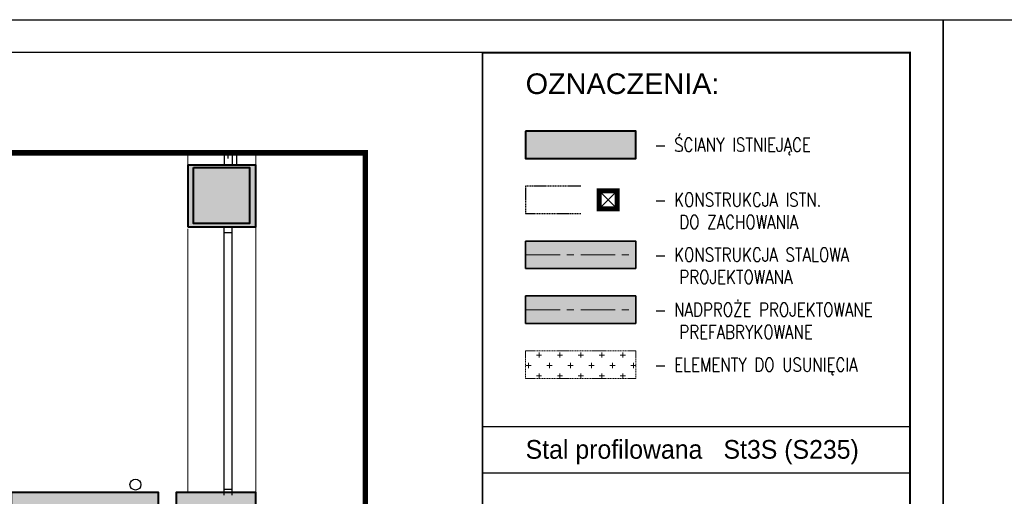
# Model space of a CAD drawing. Extents: x 678233 to 771511, y -128679 to -91169.
# Tile 6 of 62: x 758985 to 759880, y -103335 to -102902. Entities that reach past the tile are written whole.
import ezdxf
from ezdxf.enums import TextEntityAlignment as Align

# ---------------------------------------------------------------- set-up
doc = ezdxf.new("R2010")
doc.units = 0
doc.linetypes.add('CENTER', pattern=[2, 1.25, -0.25, 0.25, -0.25])
doc.linetypes.add('DASHED', pattern=[0.75, 0.5, -0.25])
for name, color, linetype in [('K-belki stalowe hach', 204, 'CONTINUOUS'), ('K-hatch', 8, 'CONTINUOUS'), ('K-opisy3', 30, 'CONTINUOUS'), ('K-przerywana', 8, 'DASHED'), ('K-ramka', 1, 'CONTINUOUS'), ('K-słupy', 6, 'CONTINUOUS'), ('K-tabelka', 1, 'CONTINUOUS'), ('ramka', 2, 'CONTINUOUS')]:
    doc.layers.add(name, color=color, linetype=linetype)
for name, color, linetype, lineweight in [('K-opisy', 2, 'CONTINUOUS', 18), ('K-osie', 1, 'CENTER', 5), ('K-stal wzmocnienia', 200, 'CONTINUOUS', 35), ('K-widok', 7, 'CONTINUOUS', 20), ('K-wyburzenia', 22, 'DASHED', 20), ('K-wyburzenia_hach', 32, 'CONTINUOUS', 9), ('K-ściany istniejące', 12, 'CONTINUOUS', 40)]:
    doc.layers.add(name, color=color, linetype=linetype, lineweight=lineweight)
doc.styles.add('A-arial', font='arial.ttf')
doc.styles.add('ARIELCE', font='arial.ttf', dxfattribs={"width": 0.9})
doc.styles.add('ROMANS', font='romans.shx', dxfattribs={"width": 0.6})

msp = doc.modelspace()

# ---------------------------------------------------------------- hatches: boundary and pattern name
at = {"layer": 'K-belki stalowe hach', "linetype": 'ByBlock', "ltscale": 25}
h = msp.add_hatch(color=256, dxfattribs=at)
h.dxf.hatch_style = 1
h.paths.add_polyline_path([(759545.06, -103127.79), (759545.06, -103102.79), (759445.06, -103102.79), (759445.06, -103127.79)])
h = msp.add_hatch(color=85, dxfattribs=at)
h.dxf.hatch_style = 1
h.paths.add_polyline_path([(759545.06, -103177.79), (759545.06, -103152.79), (759445.06, -103152.79), (759445.06, -103177.79)])
at = {"layer": 'K-hatch', "ltscale": 100}
msp.add_hatch(color=254, dxfattribs=at).paths.add_polyline_path([(759545.06, -103027.79), (759545.06, -103002.79), (759445.06, -103002.79), (759445.06, -103027.79)])
h = msp.add_hatch(color=254, dxfattribs=at)
h.paths.add_polyline_path([(759200.08, -103033.97), (759138.14, -103033.97), (759138.14, -103089.97), (759200.08, -103089.97)])
h.paths.add_polyline_path([(759200.08, -103331.56), (759138.14, -103331.56), (759127.57, -103331.56), (759127.57, -103357.56), (759111.57, -103357.56), (759111.57, -103331.56), (758977.57, -103331.56), (758977.57, -103361.56), (758981.32, -103361.56), (758981.32, -103395.56), (759083.32, -103395.56), (759083.32, -103397.56), (759148.32, -103397.56), (759148.32, -103631.56), (759138.32, -103631.56), (759138.32, -103665.06), (759138.32, -103690.06), (759148.32, -103690.06), (759200.08, -103690.06), (759200.08, -103633.87), (759177.17, -103633.87), (759177.17, -103389.92), (759200.08, -103389.92)], flags=17)
h.paths.add_polyline_path([(758736.82, -103361.56), (758740.57, -103361.56), (758740.57, -103331.56), (758420.57, -103331.56), (758420.57, -103361.56), (758424.32, -103361.56), (758424.32, -103384.06), (758544.82, -103384.06), (758544.82, -103395.56), (758736.82, -103395.56)], flags=17)
h.paths.add_polyline_path([(758179.82, -103361.56), (758183.57, -103361.56), (758183.57, -103331.56), (757934.57, -103331.56), (757934.57, -104000.06), (759299.38, -104000.06), (759299.38, -103938.07), (759179.29, -103938.07), (759179.29, -103790.06), (759148.32, -103790.06), (759148.32, -103827.06), (759163.32, -103827.06), (759163.32, -103932.56), (759137.32, -103932.56), (759137.32, -103942.06), (758544.82, -103942.06), (758544.82, -103965.06), (757980.32, -103965.06), (757980.32, -103951.56), (757963.32, -103951.56), (757963.32, -103669.06), (757978.32, -103669.06), (757978.32, -103650.06), (757990.32, -103650.06), (757990.32, -103384.06), (758179.82, -103384.06)])
at = {"layer": 'K-wyburzenia_hach', "ltscale": 10, "transparency": 33554687}
h = msp.add_hatch(dxfattribs=at)
h.set_pattern_fill('CROSS', color=256, scale=1.5, angle=-90, style=0)
h.set_pattern_definition([(270, (693963.31, -118996.571), (9.525, -9.525), [4.7625, -14.2875]), (0, (693960.928, -118998.953), (9.525, 9.525), [4.7625, -14.2875])])
h.paths.add_polyline_path([(759545.06, -103227.79), (759545.06, -103202.79), (759445.06, -103202.79), (759445.06, -103227.79)])

# ---------------------------------------------------------------- linework, layer by layer
at = {"layer": 'K-hatch'}
for points in [[(759171.23, -103022.59), (759171.23, -103033.97)], [(759174.62, -103022.59), (759174.62, -103027.61)], [(759178.44, -103022.59), (759178.44, -103033.97)], [(759182.26, -103022.59), (759182.26, -103033.97)], [(759171.23, -103333.92), (759171.23, -103089.97)], [(759178.44, -103333.92), (759178.44, -103089.97)], [(759171.23, -103095.06), (759178.44, -103095.06)], [(759171.23, -103331.3), (759171.23, -103143.06)], [(759178.44, -103333.92), (759178.44, -103143.06)], [(759171.23, -103328.41), (759178.44, -103328.41)]]:
    msp.add_lwpolyline(points, dxfattribs=at)
msp.add_circle((759090.62, -103324.29), 5, dxfattribs=at)
at = {"layer": 'K-osie', "ltscale": 25, "elevation": -49777.13}
for points in [[(759445.06, -103115.29), (759545.06, -103115.29)], [(759445.06, -103165.29), (759545.06, -103165.29)]]:
    msp.add_lwpolyline(points, dxfattribs=at)
at = {"layer": 'K-przerywana', "ltscale": 5, "const_width": 5}
msp.add_lwpolyline([(759299.38, -103022.59), (759299.38, -104059.23), (757839.23, -104059.23), (757839.23, -103022.59)], close=True, dxfattribs=at)
at = {"layer": 'K-przerywana', "color": 150, "ltscale": 2, "elevation": -49777.13}
for points in [[(759445.06, -103052.79), (759445.06, -103077.79), (759495.06, -103077.79)], [(759495.06, -103052.79), (759445.06, -103052.79)]]:
    msp.add_lwpolyline(points, dxfattribs=at)
at = {"layer": 'K-ramka'}
msp.add_lwpolyline([(757724.31, -102901.51), (759824.31, -102901.51), (759824.31, -104386.51), (757724.31, -104386.51)], close=True, dxfattribs=at)
at = {"layer": 'K-ramka', "color": 3}
msp.add_lwpolyline([(757794.31, -104356.51), (759794.31, -104356.51), (759794.31, -102931.51), (757794.31, -102931.51)], close=True, dxfattribs=at)
at = {"layer": 'K-ramka', "color": 3, "const_width": 1.63}
msp.add_lwpolyline([(759794.31, -102931.51), (759405.87, -102931.51), (759405.87, -104356.51), (759794.31, -104356.51)], close=True, dxfattribs=at)
at = {"layer": 'K-stal wzmocnienia', "color": 2, "elevation": -49777.13}
for points in [[(759445.06, -103102.79), (759445.06, -103127.79), (759545.06, -103127.79), (759545.06, -103102.79), (759445.06, -103102.79)], [(759445.06, -103152.79), (759445.06, -103177.79), (759545.06, -103177.79), (759545.06, -103152.79), (759445.06, -103152.79)]]:
    msp.add_lwpolyline(points, dxfattribs=at)
at = {"layer": 'K-słupy', "color": 160, "ltscale": 2, "const_width": 4.5, "elevation": -49777.13}
msp.add_lwpolyline([(759511.83, -103057.06), (759528.33, -103057.06), (759528.33, -103073.56), (759511.83, -103073.56)], close=True, dxfattribs=at)
at = {"layer": 'K-słupy', "color": 160, "ltscale": 2, "elevation": -49777.13}
for points in [[(759511.83, -103057.06), (759528.33, -103073.56)], [(759511.83, -103073.56), (759528.33, -103057.06)]]:
    msp.add_lwpolyline(points, dxfattribs=at)
at = {"layer": 'K-tabelka', "elevation": -49777.13}
msp.add_lwpolyline([(759405.87, -103271.54), (759794.31, -103271.54), (759794.31, -102931.51), (759405.87, -102931.51)], close=True, dxfattribs=at)
at = {"layer": 'K-tabelka'}
msp.add_lwpolyline([(759405.87, -103271.54), (759794.31, -103271.54), (759794.31, -103313.81), (759405.87, -103313.81)], close=True, dxfattribs=at)
at = {"layer": 'K-widok'}
for points in [[(759138.14, -103034.21), (759138.14, -103022.59)], [(759200.08, -103033.97), (759200.08, -103022.59)], [(759138.14, -103331.8), (759138.14, -103091.67)], [(759200.08, -103333.92), (759200.08, -103089.97)], [(759138.14, -103331.3), (759138.14, -103143.06)]]:
    msp.add_lwpolyline(points, dxfattribs=at)
at = {"layer": 'K-wyburzenia', "ltscale": 2, "elevation": -49777.13}
msp.add_lwpolyline([(759445.06, -103202.79), (759445.06, -103227.79), (759545.06, -103227.79), (759545.06, -103202.79), (759445.06, -103202.79)], dxfattribs=at)
at = {"layer": 'K-ściany istniejące', "elevation": -49777.13}
msp.add_lwpolyline([(759445.06, -103002.79), (759445.06, -103027.79), (759545.06, -103027.79), (759545.06, -103002.79), (759445.06, -103002.79)], dxfattribs=at)
at = {"layer": 'K-ściany istniejące'}
for points in [[(759138.14, -103089.97), (759200.08, -103089.97), (759200.08, -103033.97), (759138.14, -103033.97)], [(759143.23, -103036.09), (759194.14, -103036.09), (759194.14, -103087), (759143.23, -103087)], [(759177.17, -103389.92), (759200.08, -103389.92), (759200.08, -103331.56), (759138.14, -103331.56), (759127.57, -103331.56), (759127.57, -103357.56), (759111.57, -103357.56), (759111.57, -103331.56), (758977.57, -103331.56), (758977.57, -103361.56), (758981.32, -103361.56), (758981.32, -103395.56), (759083.32, -103395.56), (759083.32, -103397.56), (759148.32, -103397.56), (759148.32, -103631.56), (759138.32, -103631.56), (759138.32, -103665.06), (759138.32, -103690.06), (759148.32, -103690.06), (759200.08, -103690.06), (759200.08, -103633.87), (759177.17, -103633.87)]]:
    msp.add_lwpolyline(points, close=True, dxfattribs=at)
at = {"layer": 'ramka', "color": 1}
msp.add_lwpolyline([(759824.31, -102901.51), (761924.31, -102901.51), (761924.31, -104386.51), (759824.31, -104386.51)], close=True, dxfattribs=at)

# ---------------------------------------------------------------- texts
at = {"layer": 'K-opisy', "color": 4, "linetype": 'Continuous', "style": 'A-arial'}
msp.add_text('OZNACZENIA:', height=18.75, dxfattribs=at).set_placement((759533.11, -102959.74, -49777.13), align=Align.MIDDLE)
at = {"layer": 'K-opisy', "style": 'ROMANS', "width": 0.8}
for s, p in [('- ŚCIANY ISTNIEJĄCE', (759561.96, -103021.54, -49777.13)), ('- KONSTRUKCJA ISTN.', (759561.96, -103071.54, -49777.13)), ('DO ZACHOWANIA', (759584.67, -103091.82, -49777.13)), ('- KONSTRUKCJA STALOWA', (759561.96, -103121.54, -49777.13)), ('PROJEKTOWANA', (759584.67, -103141.82, -49777.13)), ('- NADPROŻE PROJEKTOWANE', (759561.96, -103171.54, -49777.13)), ('PREFABRYKOWANE', (759584.67, -103191.82, -49777.13)), ('- ELEMENTY DO USUNIĘCIA', (759561.96, -103221.54, -49777.13))]:
    msp.add_text(s, height=12.5, dxfattribs=at).set_placement(p)
at = {"layer": 'K-opisy3', "color": 4, "style": 'ARIELCE', "width": 0.95}
for s, p in [('Stal profilowana', (759445.06, -103300.79, -49777.13)), ('St3S (S235)', (759624.8, -103300.79, 92264.67))]:
    msp.add_text(s, height=17.01, dxfattribs=at).set_placement(p)

doc.saveas('drawing.dxf')
